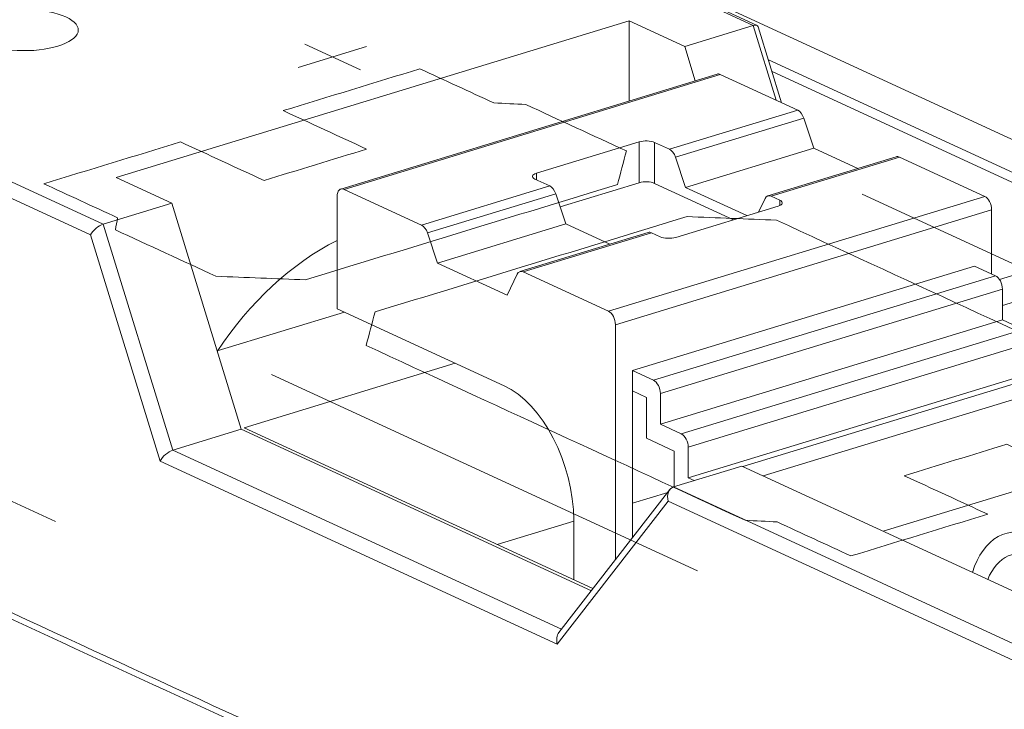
# Model space of a CAD drawing. Header units: inches. Extents: x -30 to 641, y 180 to 601.
# Tile 11 of 252: x 121.82 to 126.28, y 348.01 to 351.14. Entities that reach past the tile are written whole.
import ezdxf

# ---------------------------------------------------------------- set-up
doc = ezdxf.new("R2010")
doc.units = ezdxf.units.IN
doc.header["$MEASUREMENT"] = 0
doc.layers.add('1', color=7, linetype='Continuous')

# ---------------------------------------------------------------- blocks, each defined once
blk = doc.blocks.new('block 2867')
at = {"layer": '1', "color": 155, "lineweight": 18, "true_color": 0x4c7299}
blk.add_lwpolyline([(124.7661, 349.0115), (124.2629, 348.3631)], dxfattribs=at)
blk = doc.blocks.new('block 2870')
at = {"layer": '1', "color": 155, "lineweight": 18, "true_color": 0x4c7299}
blk.add_lwpolyline([(124.668, 350.178), (124.0863, 350.0003)], dxfattribs=at)
blk = doc.blocks.new('block 2871')
at = {"layer": '1', "color": 155, "lineweight": 18, "true_color": 0x4c7299}
blk.add_lwpolyline([(125.7926, 350.5217), (125.2109, 350.3439)], dxfattribs=at)
blk = doc.blocks.new('block 2872')
at = {"layer": '1', "color": 155, "lineweight": 18, "true_color": 0x4c7299}
blk.add_lwpolyline([(124.9802, 350.8964), (123.2738, 350.3751)], dxfattribs=at)
blk = doc.blocks.new('block 2874')
at = {"layer": '1', "color": 155, "lineweight": 18, "true_color": 0x4c7299}
blk.add_lwpolyline([(125.273, 350.7666), (125.1672, 351.1108)], dxfattribs=at)
blk = doc.blocks.new('block 2875')
at = {"layer": '1', "color": 155, "lineweight": 18, "true_color": 0x4c7299}
blk.add_lwpolyline([(125.1616, 351.1172), (122.9748, 352.1259)], dxfattribs=at)
blk = doc.blocks.new('block 3095')
at = {"layer": '1', "color": 155, "lineweight": 18, "true_color": 0x4c7299}
blk.add_lwpolyline([(127.2833, 350.1554), (124.1272, 351.6113)], dxfattribs=at)
blk = doc.blocks.new('block 3097')
at = {"layer": '1', "color": 155, "lineweight": 18, "true_color": 0x4c7299}
blk.add_lwpolyline([(126.9316, 350.169), (126.2614, 349.9642)], dxfattribs=at)
blk = doc.blocks.new('block 3098')
at = {"layer": '1', "color": 155, "lineweight": 18, "true_color": 0x4c7299}
blk.add_lwpolyline([(125.213, 350.9618), (126.9316, 350.169)], dxfattribs=at)
blk = doc.blocks.new('block 3101')
at = {"layer": '1', "color": 155, "lineweight": 18, "true_color": 0x4c7299}
blk.add_lwpolyline([(126.2743, 349.8471), (127.2833, 350.1554)], dxfattribs=at)
blk = doc.blocks.new('block 3684')
at = {"layer": '1', "color": 155, "lineweight": 18, "true_color": 0x4c7299}
blk.add_lwpolyline([(125.8072, 350.5202), (126.1941, 350.3417)], dxfattribs=at)
blk = doc.blocks.new('block 3685')
at = {"layer": '1', "color": 155, "lineweight": 13, "true_color": 0x4c7299}
blk.add_lwpolyline([(124.4878, 349.8204), (126.1941, 350.3417)], dxfattribs=at)
blk = doc.blocks.new('block 3686')
at = {"layer": '1', "color": 155, "lineweight": 18, "true_color": 0x4c7299}
blk.add_lwpolyline([(124.4878, 349.8204), (124.1009, 349.9988)], dxfattribs=at)
blk = doc.blocks.new('block 3687')
at = {"layer": '1', "color": 155, "lineweight": 18, "true_color": 0x4c7299}
blk.add_lwpolyline([(125.2652, 350.3241), (125.2255, 350.3424)], dxfattribs=at)
blk = doc.blocks.new('block 3688')
at = {"layer": '1', "color": 155, "lineweight": 18, "true_color": 0x4c7299}
blk.add_lwpolyline([(124.7926, 350.1556), (125.258, 350.2977)], dxfattribs=at)
blk = doc.blocks.new('block 3689')
at = {"layer": '1', "color": 155, "lineweight": 18, "true_color": 0x4c7299}
blk.add_lwpolyline([(124.6826, 350.1766), (124.7223, 350.1583)], dxfattribs=at)
blk = doc.blocks.new('block 3690')
at = {"layer": '1', "color": 155, "lineweight": 18, "true_color": 0x4c7299}
blk.add_lwpolyline([(123.6395, 350.2117), (123.2884, 350.3736)], dxfattribs=at)
blk = doc.blocks.new('block 3691')
at = {"layer": '1', "color": 155, "lineweight": 13, "true_color": 0x4c7299}
blk.add_lwpolyline([(124.9948, 350.895), (123.2884, 350.3736)], dxfattribs=at)
blk = doc.blocks.new('block 3692')
at = {"layer": '1', "color": 155, "lineweight": 18, "true_color": 0x4c7299}
blk.add_lwpolyline([(124.9948, 350.895), (125.3459, 350.733)], dxfattribs=at)
blk = doc.blocks.new('block 3693')
at = {"layer": '1', "color": 155, "lineweight": 18, "true_color": 0x4c7299}
blk.add_lwpolyline([(124.6268, 350.5889), (124.1614, 350.4467)], dxfattribs=at)
blk = doc.blocks.new('block 3694')
at = {"layer": '1', "color": 155, "lineweight": 18, "true_color": 0x4c7299}
blk.add_lwpolyline([(124.7642, 350.5553), (124.6971, 350.5862)], dxfattribs=at)
blk = doc.blocks.new('block 3695')
at = {"layer": '1', "color": 155, "lineweight": 18, "true_color": 0x4c7299}
blk.add_lwpolyline([(124.1542, 350.4203), (124.2212, 350.3894)], dxfattribs=at)
blk = doc.blocks.new('block 3696')
at = {"layer": '1', "color": 155, "lineweight": 13, "true_color": 0x4c7299}
blk.add_lwpolyline([(124.6826, 350.1766), (124.1009, 349.9988)], dxfattribs=at)
blk = doc.blocks.new('block 3697')
at = {"layer": '1', "color": 155, "lineweight": 13, "true_color": 0x4c7299}
blk.add_lwpolyline([(124.2486, 350.3536), (123.6669, 350.1759)], dxfattribs=at)
blk = doc.blocks.new('block 3698')
at = {"layer": '1', "color": 155, "lineweight": 13, "true_color": 0x4c7299}
blk.add_lwpolyline([(123.6395, 350.2117), (124.2212, 350.3894)], dxfattribs=at)
blk = doc.blocks.new('block 3699')
at = {"layer": '1', "color": 155, "lineweight": 13, "true_color": 0x4c7299}
blk.add_lwpolyline([(125.8072, 350.5202), (125.2255, 350.3424)], dxfattribs=at)
blk = doc.blocks.new('block 3700')
at = {"layer": '1', "color": 155, "lineweight": 13, "true_color": 0x4c7299}
blk.add_lwpolyline([(124.7642, 350.5553), (125.3459, 350.733)], dxfattribs=at)
blk = doc.blocks.new('block 3701')
at = {"layer": '1', "color": 155, "lineweight": 13, "true_color": 0x4c7299}
blk.add_lwpolyline([(125.3732, 350.6972), (124.7915, 350.5195)], dxfattribs=at)
blk = doc.blocks.new('block 3702')
at = {"layer": '1', "color": 155, "lineweight": 13, "true_color": 0x4c7299}
blk.add_lwpolyline([(126.2256, 350.2808), (124.5193, 349.7595)], dxfattribs=at)
blk = doc.blocks.new('block 3703')
at = {"layer": '1', "color": 155, "lineweight": 18, "true_color": 0x4c7299}
blk.add_lwpolyline([(123.7124, 350.039), (124.2941, 350.2167)], dxfattribs=at)
blk = doc.blocks.new('block 3704')
at = {"layer": '1', "color": 155, "lineweight": 18, "true_color": 0x4c7299}
blk.add_lwpolyline([(123.7124, 350.039), (123.6669, 350.1759)], dxfattribs=at)
blk = doc.blocks.new('block 3705')
at = {"layer": '1', "color": 155, "lineweight": 18, "true_color": 0x4c7299}
blk.add_lwpolyline([(124.2486, 350.3536), (124.2941, 350.2167)], dxfattribs=at)
blk = doc.blocks.new('block 3706')
at = {"layer": '1', "color": 155, "lineweight": 18, "true_color": 0x4c7299}
blk.add_lwpolyline([(124.837, 350.3826), (125.4187, 350.5604)], dxfattribs=at)
blk = doc.blocks.new('block 3707')
at = {"layer": '1', "color": 155, "lineweight": 18, "true_color": 0x4c7299}
blk.add_lwpolyline([(125.3732, 350.6972), (125.4187, 350.5604)], dxfattribs=at)
blk = doc.blocks.new('block 3708')
at = {"layer": '1', "color": 155, "lineweight": 18, "true_color": 0x4c7299}
blk.add_lwpolyline([(124.837, 350.3826), (124.7915, 350.5195)], dxfattribs=at)
blk = doc.blocks.new('block 3709')
at = {"layer": '1', "color": 155, "lineweight": 18, "true_color": 0x4c7299}
blk.add_lwpolyline([(124.0736, 349.9883), (124.028, 349.8934)], dxfattribs=at)
blk = doc.blocks.new('block 3710')
at = {"layer": '1', "color": 155, "lineweight": 18, "true_color": 0x4c7299}
blk.add_lwpolyline([(125.1982, 350.3319), (125.1687, 350.2705)], dxfattribs=at)
blk = doc.blocks.new('block 3711')
at = {"layer": '1', "color": 155, "lineweight": 18, "true_color": 0x4c7299}
blk.add_lwpolyline([(124.028, 349.8934), (123.7124, 350.039)], dxfattribs=at)
blk = doc.blocks.new('block 3712')
at = {"layer": '1', "color": 155, "lineweight": 18, "true_color": 0x4c7299}
blk.add_lwpolyline([(124.2941, 350.2167), (124.4936, 350.1247)], dxfattribs=at)
blk = doc.blocks.new('block 3713')
at = {"layer": '1', "color": 155, "lineweight": 18, "true_color": 0x4c7299}
blk.add_lwpolyline([(125.4187, 350.5604), (125.6182, 350.4684)], dxfattribs=at)
blk = doc.blocks.new('block 3714')
at = {"layer": '1', "color": 155, "lineweight": 18, "true_color": 0x4c7299}
blk.add_lwpolyline([(125.1155, 350.2542), (124.837, 350.3826)], dxfattribs=at)
blk = doc.blocks.new('block 3715')
at = {"layer": '1', "color": 155, "lineweight": 18, "true_color": 0x4c7299}
blk.add_lwpolyline([(125.0928, 349.118), (124.7825, 349.0232)], dxfattribs=at)
blk = doc.blocks.new('block 3716')
at = {"layer": '1', "color": 155, "lineweight": 13, "true_color": 0x4c7299}
blk.add_lwpolyline([(125.2477, 350.7783), (125.1436, 351.1167)], dxfattribs=at)
blk = doc.blocks.new('block 3717')
at = {"layer": '1', "color": 155, "lineweight": 18, "true_color": 0x4c7299}
blk.add_lwpolyline([(124.8334, 351.0219), (124.8813, 350.8662)], dxfattribs=at)
blk = doc.blocks.new('block 3718')
at = {"layer": '1', "color": 155, "lineweight": 18, "true_color": 0x4c7299}
blk.add_lwpolyline([(125.1436, 351.1167), (124.8334, 351.0219)], dxfattribs=at)
blk = doc.blocks.new('block 3719')
at = {"layer": '1', "color": 155, "lineweight": 18, "true_color": 0x4c7299}
blk.add_lwpolyline([(122.4541, 349.1407), (122.1385, 350.1668)], dxfattribs=at)
blk = doc.blocks.new('block 3720')
at = {"layer": '1', "color": 155, "lineweight": 13, "true_color": 0x4c7299}
blk.add_lwpolyline([(122.1963, 350.2162), (122.5119, 349.1901)], dxfattribs=at)
blk = doc.blocks.new('block 3721')
at = {"layer": '1', "color": 155, "lineweight": 18, "true_color": 0x4c7299}
blk.add_lwpolyline([(122.8222, 349.2849), (122.5119, 349.1901)], dxfattribs=at)
blk = doc.blocks.new('block 3722')
at = {"layer": '1', "color": 155, "lineweight": 18, "true_color": 0x4c7299}
blk.add_lwpolyline([(122.8222, 349.2849), (122.5066, 350.311)], dxfattribs=at)
blk = doc.blocks.new('block 3723')
at = {"layer": '1', "color": 155, "lineweight": 13, "true_color": 0x4c7299}
blk.add_lwpolyline([(125.1436, 351.1167), (122.9539, 352.1268)], dxfattribs=at)
blk = doc.blocks.new('block 3726')
at = {"layer": '1', "color": 155, "lineweight": 13, "true_color": 0x4c7299}
blk.add_lwpolyline([(124.7585, 348.9583), (124.2553, 348.3099)], dxfattribs=at)
blk = doc.blocks.new('block 3727')
at = {"layer": '1', "color": 155, "lineweight": 13, "true_color": 0x4c7299}
blk.add_lwpolyline([(122.1385, 350.1668), (119.9678, 351.1682)], dxfattribs=at)
blk = doc.blocks.new('block 3728')
at = {"layer": '1', "color": 155, "lineweight": 13, "true_color": 0x4c7299}
blk.add_lwpolyline([(120.0066, 351.2264), (122.1963, 350.2162)], dxfattribs=at)
blk = doc.blocks.new('block 3739')
at = {"layer": '1', "color": 155, "lineweight": 18, "true_color": 0x4c7299}
blk.add_lwpolyline([(125.0928, 349.118), (126.7339, 348.361)], dxfattribs=at)
blk = doc.blocks.new('block 3745')
at = {"layer": '1', "color": 155, "lineweight": 18, "true_color": 0x4c7299}
blk.add_lwpolyline([(122.5066, 350.311), (122.1963, 350.2162)], dxfattribs=at)
blk = doc.blocks.new('block 3751')
at = {"layer": '1', "color": 155, "lineweight": 18, "true_color": 0x4c7299}
blk.add_lwpolyline([(124.8334, 351.0219), (124.5809, 351.1384)], dxfattribs=at)
blk = doc.blocks.new('block 3752')
at = {"layer": '1', "color": 155, "lineweight": 18, "true_color": 0x4c7299}
blk.add_lwpolyline([(122.2541, 350.4275), (122.5066, 350.311)], dxfattribs=at)
blk = doc.blocks.new('block 3753')
at = {"layer": '1', "color": 155, "lineweight": 18, "true_color": 0x4c7299}
blk.add_lwpolyline([(124.5809, 351.1384), (122.2541, 350.4275)], dxfattribs=at)
blk = doc.blocks.new('block 3754')
at = {"layer": '1', "color": 155, "lineweight": 13, "true_color": 0x4c7299}
blk.add_lwpolyline([(126.6169, 348.101), (124.7585, 348.9583)], dxfattribs=at)
blk = doc.blocks.new('block 3755')
at = {"layer": '1', "color": 155, "lineweight": 13, "true_color": 0x4c7299}
blk.add_lwpolyline([(124.7825, 349.0232), (126.6762, 348.1497)], dxfattribs=at)
blk = doc.blocks.new('block 3762')
at = {"layer": '1', "color": 155, "lineweight": 13, "true_color": 0x4c7299}
blk.add_lwpolyline([(124.6916, 349.5078), (126.2428, 349.9817)], dxfattribs=at)
blk = doc.blocks.new('block 3763')
at = {"layer": '1', "color": 155, "lineweight": 18, "true_color": 0x4c7299}
blk.add_lwpolyline([(124.5969, 349.5515), (124.6916, 349.5078)], dxfattribs=at)
blk = doc.blocks.new('block 3764')
at = {"layer": '1', "color": 155, "lineweight": 18, "true_color": 0x4c7299}
blk.add_lwpolyline([(126.2428, 349.9817), (126.1481, 350.0254)], dxfattribs=at)
blk = doc.blocks.new('block 3765')
at = {"layer": '1', "color": 155, "lineweight": 13, "true_color": 0x4c7299}
blk.add_lwpolyline([(126.2743, 349.9208), (124.7231, 349.4469)], dxfattribs=at)
blk = doc.blocks.new('block 3766')
at = {"layer": '1', "color": 155, "lineweight": 18, "true_color": 0x4c7299}
blk.add_lwpolyline([(124.7231, 349.3079), (124.8178, 349.2642)], dxfattribs=at)
blk = doc.blocks.new('block 3767')
at = {"layer": '1', "color": 155, "lineweight": 18, "true_color": 0x4c7299}
blk.add_lwpolyline([(126.369, 349.7381), (126.2743, 349.7818)], dxfattribs=at)
blk = doc.blocks.new('block 3768')
at = {"layer": '1', "color": 155, "lineweight": 13, "true_color": 0x4c7299}
blk.add_lwpolyline([(124.8178, 349.2642), (126.369, 349.7381)], dxfattribs=at)
blk = doc.blocks.new('block 3769')
at = {"layer": '1', "color": 155, "lineweight": 13, "true_color": 0x4c7299}
blk.add_lwpolyline([(126.4006, 349.6772), (124.8494, 349.2033)], dxfattribs=at)
blk = doc.blocks.new('block 3770')
at = {"layer": '1', "color": 155, "lineweight": 13, "true_color": 0x4c7299}
blk.add_lwpolyline([(125.0975, 349.1159), (126.4321, 349.5236)], dxfattribs=at)
blk = doc.blocks.new('block 3771')
at = {"layer": '1', "color": 155, "lineweight": 13, "true_color": 0x4c7299}
blk.add_lwpolyline([(126.4637, 349.4627), (125.1895, 349.0734)], dxfattribs=at)
blk = doc.blocks.new('block 3772')
at = {"layer": '1', "color": 155, "lineweight": 18, "true_color": 0x4c7299}
blk.add_lwpolyline([(124.8494, 349.0643), (124.8762, 349.0519)], dxfattribs=at)
blk = doc.blocks.new('block 3774')
at = {"layer": '1', "color": 155, "lineweight": 13, "true_color": 0x4c7299}
blk.add_lwpolyline([(124.2553, 348.3099), (122.4541, 349.1407)], dxfattribs=at)
blk = doc.blocks.new('block 3777')
at = {"layer": '1', "color": 155, "lineweight": 13, "true_color": 0x4c7299}
blk.add_lwpolyline([(122.5119, 349.1901), (124.274, 348.3773)], dxfattribs=at)
blk = doc.blocks.new('block 3778')
at = {"layer": '1', "color": 155, "lineweight": 18, "true_color": 0x4c7299}
blk.add_lwpolyline([(124.4099, 348.5525), (122.8222, 349.2849)], dxfattribs=at)
blk = doc.blocks.new('block 3782')
at = {"layer": '1', "color": 155, "lineweight": 18, "true_color": 0x4c7299}
blk.add_lwpolyline([(123.7927, 349.5849), (122.8348, 349.2922)], dxfattribs=at)
blk = doc.blocks.new('block 3783')
at = {"layer": '1', "color": 155, "lineweight": 18, "true_color": 0x4c7299}
blk.add_lwpolyline([(122.8348, 349.2922), (124.4174, 348.5622)], dxfattribs=at)
blk = doc.blocks.new('block 4120')
at = {"layer": '1', "color": 155, "lineweight": 18, "true_color": 0x4c7299}
blk.add_lwpolyline([(125.2297, 350.9078), (126.8712, 350.1505)], dxfattribs=at)
blk = doc.blocks.new('block 4622')
at = {"layer": '1', "color": 155, "lineweight": 13, "true_color": 0x4c7299}
blk.add_lwpolyline([(125.2652, 350.3005), (125.2652, 350.3241)], dxfattribs=at)
blk = doc.blocks.new('block 4623')
at = {"layer": '1', "color": 155, "lineweight": 13, "true_color": 0x4c7299}
blk.add_lwpolyline([(124.6971, 350.4008), (124.6971, 350.5862)], dxfattribs=at)
blk = doc.blocks.new('block 4624')
at = {"layer": '1', "color": 155, "lineweight": 13, "true_color": 0x4c7299}
blk.add_lwpolyline([(124.6268, 350.4035), (124.6268, 350.5889)], dxfattribs=at)
blk = doc.blocks.new('block 4625')
at = {"layer": '1', "color": 155, "lineweight": 13, "true_color": 0x4c7299}
blk.add_lwpolyline([(124.1614, 350.417), (124.1614, 350.4467)], dxfattribs=at)
blk = doc.blocks.new('block 4626')
at = {"layer": '1', "color": 155, "lineweight": 18, "true_color": 0x4c7299}
blk.add_lwpolyline([(123.2569, 350.3418), (123.2569, 349.8321)], dxfattribs=at)
blk = doc.blocks.new('block 4627')
at = {"layer": '1', "color": 155, "lineweight": 18, "true_color": 0x4c7299}
blk.add_lwpolyline([(126.2256, 349.9896), (126.2256, 350.2808)], dxfattribs=at)
blk = doc.blocks.new('block 4628')
at = {"layer": '1', "color": 155, "lineweight": 18, "true_color": 0x4c7299}
blk.add_lwpolyline([(124.5193, 348.6935), (124.5193, 349.7595)], dxfattribs=at)
blk = doc.blocks.new('block 4629')
at = {"layer": '1', "color": 155, "lineweight": 18, "true_color": 0x4c7299}
blk.add_lwpolyline([(124.5969, 348.7934), (124.5969, 349.4588)], dxfattribs=at)
blk = doc.blocks.new('block 4630')
at = {"layer": '1', "color": 155, "lineweight": 18, "true_color": 0x4c7299}
blk.add_lwpolyline([(124.6268, 350.4035), (124.2684, 350.2941)], dxfattribs=at)
blk = doc.blocks.new('block 4631')
at = {"layer": '1', "color": 155, "lineweight": 18, "true_color": 0x4c7299}
blk.add_lwpolyline([(125.055, 350.2357), (124.6971, 350.4008)], dxfattribs=at)
blk = doc.blocks.new('block 4632')
at = {"layer": '1', "color": 155, "lineweight": 18, "true_color": 0x4c7299}
blk.add_lwpolyline([(124.5969, 349.4588), (124.5969, 349.5515)], dxfattribs=at)
blk = doc.blocks.new('block 4633')
at = {"layer": '1', "color": 155, "lineweight": 18, "true_color": 0x4c7299}
blk.add_lwpolyline([(124.5809, 350.7745), (124.5809, 351.1384)], dxfattribs=at)
blk = doc.blocks.new('block 4639')
at = {"layer": '1', "color": 155, "lineweight": 18, "true_color": 0x4c7299}
blk.add_lwpolyline([(124.5969, 349.5515), (126.1481, 350.0254)], dxfattribs=at)
blk = doc.blocks.new('block 4645')
at = {"layer": '1', "color": 155, "lineweight": 18, "true_color": 0x4c7299}
blk.add_lwpolyline([(124.7231, 349.4469), (124.7231, 349.3079)], dxfattribs=at)
blk = doc.blocks.new('block 4646')
at = {"layer": '1', "color": 155, "lineweight": 18, "true_color": 0x4c7299}
blk.add_lwpolyline([(126.2743, 349.7818), (126.2743, 349.9208)], dxfattribs=at)
blk = doc.blocks.new('block 4647')
at = {"layer": '1', "color": 155, "lineweight": 18, "true_color": 0x4c7299}
blk.add_lwpolyline([(124.66, 349.4297), (124.66, 349.2443)], dxfattribs=at)
blk = doc.blocks.new('block 4648')
at = {"layer": '1', "color": 155, "lineweight": 18, "true_color": 0x4c7299}
blk.add_lwpolyline([(124.5969, 349.4588), (124.66, 349.4297)], dxfattribs=at)
blk = doc.blocks.new('block 4649')
at = {"layer": '1', "color": 155, "lineweight": 18, "true_color": 0x4c7299}
blk.add_lwpolyline([(124.7231, 349.3079), (126.2743, 349.7818)], dxfattribs=at)
blk = doc.blocks.new('block 4650')
at = {"layer": '1', "color": 155, "lineweight": 18, "true_color": 0x4c7299}
blk.add_lwpolyline([(124.8494, 349.2033), (124.8494, 349.0643)], dxfattribs=at)
blk = doc.blocks.new('block 4652')
at = {"layer": '1', "color": 155, "lineweight": 18, "true_color": 0x4c7299}
blk.add_lwpolyline([(124.7862, 349.1861), (124.7862, 349.0244)], dxfattribs=at)
blk = doc.blocks.new('block 4653')
at = {"layer": '1', "color": 155, "lineweight": 18, "true_color": 0x4c7299}
blk.add_lwpolyline([(124.66, 349.2443), (124.7862, 349.1861)], dxfattribs=at)
blk = doc.blocks.new('block 4654')
at = {"layer": '1', "color": 155, "lineweight": 18, "true_color": 0x4c7299}
blk.add_lwpolyline([(123.2569, 349.8321), (124.0143, 349.4827)], dxfattribs=at)
blk = doc.blocks.new('block 4659')
at = {"layer": '1', "color": 155, "lineweight": 18, "true_color": 0x4c7299}
blk.add_lwpolyline([(124.8494, 349.0643), (126.4006, 349.5382)], dxfattribs=at)
blk = doc.blocks.new('block 4661')
at = {"layer": '1', "color": 155, "lineweight": 18, "true_color": 0x4c7299}
blk.add_lwpolyline([(124.3299, 348.6025), (124.3299, 348.8736)], dxfattribs=at)
blk = doc.blocks.new('block 4662')
at = {"layer": '1', "color": 155, "lineweight": 18, "true_color": 0x4c7299}
blk.add_lwpolyline([(126.4637, 349.0457), (125.7334, 348.8225)], dxfattribs=at)
blk = doc.blocks.new('block 4664')
at = {"layer": '1', "color": 155, "lineweight": 18, "true_color": 0x4c7299}
blk.add_lwpolyline([(123.2896, 349.817), (122.7128, 349.6408)], dxfattribs=at)
blk = doc.blocks.new('block 4667')
at = {"layer": '1', "color": 155, "lineweight": 18, "true_color": 0x4c7299}
blk.add_lwpolyline([(123.9831, 348.7625), (124.3299, 348.8685)], dxfattribs=at)
blk = doc.blocks.new('block 4668')
at = {"layer": '1', "color": 155, "lineweight": 18, "true_color": 0x4c7299}
blk.add_lwpolyline([(124.5969, 348.9501), (124.7562, 348.9987)], dxfattribs=at)
blk = doc.blocks.new('block 4743')
at = {"layer": '1', "color": 18, "lineweight": 13, "true_color": 0x4c0000}
blk.add_lwpolyline([(124.8913, 348.6428), (122.9596, 349.5339)], dxfattribs=at)
blk = doc.blocks.new('block 4856')
at = {"layer": '1', "color": 18, "lineweight": 13, "true_color": 0x4c0000}
blk.add_lwpolyline([(127.5696, 349.4611), (125.6379, 350.3522)], dxfattribs=at)
blk = doc.blocks.new('block 4857')
at = {"layer": '1', "color": 18, "lineweight": 13, "true_color": 0x4c0000}
blk.add_lwpolyline([(123.1096, 351.0316), (123.3621, 350.9151)], dxfattribs=at)
blk = doc.blocks.new('block 4858')
at = {"layer": '1', "color": 18, "lineweight": 13, "true_color": 0x4c0000}
blk.add_lwpolyline([(123.0806, 350.9264), (123.3908, 351.0212)], dxfattribs=at)
blk = doc.blocks.new('block 4931')
at = {"layer": '1', "color": 18, "lineweight": 13, "true_color": 0x4c0000}
blk.add_lwpolyline([(124.8913, 348.6428), (122.9596, 349.5339)], dxfattribs=at)
blk = doc.blocks.new('block 4934')
at = {"layer": '1', "color": 18, "lineweight": 13, "true_color": 0x4c0000}
blk.add_lwpolyline([(127.5696, 349.4611), (125.6379, 350.3522)], dxfattribs=at)
blk = doc.blocks.new('block 4936')
at = {"layer": '1', "color": 18, "lineweight": 13, "true_color": 0x4c0000}
blk.add_lwpolyline([(123.0806, 350.9264), (123.3908, 351.0212)], dxfattribs=at)
blk = doc.blocks.new('block 4938')
at = {"layer": '1', "color": 18, "lineweight": 13, "true_color": 0x4c0000}
blk.add_lwpolyline([(123.1096, 351.0316), (123.3621, 350.9151)], dxfattribs=at)
blk = doc.blocks.new('block 5533')
at = {"layer": '1', "color": 155, "lineweight": 18, "true_color": 0x4c7299}
blk.add_open_spline([(125.258, 350.2977), (125.2794, 350.3043), (125.2826, 350.3161), (125.2652, 350.3241)], degree=3, dxfattribs=at)
blk = doc.blocks.new('block 5534')
at = {"layer": '1', "color": 155, "lineweight": 18, "true_color": 0x4c7299}
blk.add_open_spline([(124.7223, 350.1583), (124.7397, 350.1502), (124.7712, 350.149), (124.7926, 350.1556)], degree=3, dxfattribs=at)
blk = doc.blocks.new('block 5535')
at = {"layer": '1', "color": 155, "lineweight": 18, "true_color": 0x4c7299}
blk.add_open_spline([(124.1614, 350.4467), (124.14, 350.4402), (124.1368, 350.4284), (124.1542, 350.4203)], degree=3, dxfattribs=at)
blk = doc.blocks.new('block 5536')
at = {"layer": '1', "color": 155, "lineweight": 18, "true_color": 0x4c7299}
blk.add_open_spline([(124.6971, 350.5862), (124.6797, 350.5942), (124.6482, 350.5955), (124.6268, 350.5889)], degree=3, dxfattribs=at)
blk = doc.blocks.new('block 5537')
at = {"layer": '1', "color": 155, "lineweight": 18, "true_color": 0x4c7299}
blk.add_open_spline([(124.1009, 349.9988), (124.0896, 350.004), (124.0792, 350), (124.0736, 349.9883)], degree=3, dxfattribs=at)
blk = doc.blocks.new('block 5538')
at = {"layer": '1', "color": 155, "lineweight": 18, "true_color": 0x4c7299}
blk.add_open_spline([(124.6826, 350.1766), (124.6775, 350.1789), (124.6725, 350.1794), (124.668, 350.178)], degree=3, dxfattribs=at)
blk = doc.blocks.new('block 5539')
at = {"layer": '1', "color": 155, "lineweight": 18, "true_color": 0x4c7299}
blk.add_open_spline([(123.6669, 350.1759), (123.6612, 350.1928), (123.6508, 350.2065), (123.6395, 350.2117)], degree=3, dxfattribs=at)
blk = doc.blocks.new('block 5540')
at = {"layer": '1', "color": 155, "lineweight": 18, "true_color": 0x4c7299}
blk.add_open_spline([(124.2486, 350.3536), (124.2429, 350.3706), (124.2325, 350.3842), (124.2212, 350.3894)], degree=3, dxfattribs=at)
blk = doc.blocks.new('block 5541')
at = {"layer": '1', "color": 155, "lineweight": 18, "true_color": 0x4c7299}
blk.add_open_spline([(125.8072, 350.5202), (125.8022, 350.5225), (125.7971, 350.523), (125.7926, 350.5217)], degree=3, dxfattribs=at)
blk = doc.blocks.new('block 5542')
at = {"layer": '1', "color": 155, "lineweight": 18, "true_color": 0x4c7299}
blk.add_open_spline([(125.2255, 350.3424), (125.2143, 350.3476), (125.2038, 350.3436), (125.1982, 350.3319)], degree=3, dxfattribs=at)
blk = doc.blocks.new('block 5543')
at = {"layer": '1', "color": 155, "lineweight": 18, "true_color": 0x4c7299}
blk.add_open_spline([(125.3732, 350.6972), (125.3676, 350.7142), (125.3571, 350.7278), (125.3459, 350.733)], degree=3, dxfattribs=at)
blk = doc.blocks.new('block 5544')
at = {"layer": '1', "color": 155, "lineweight": 18, "true_color": 0x4c7299}
blk.add_open_spline([(124.7915, 350.5195), (124.7859, 350.5364), (124.7754, 350.5501), (124.7642, 350.5553)], degree=3, dxfattribs=at)
blk = doc.blocks.new('block 5545')
at = {"layer": '1', "color": 155, "lineweight": 18, "true_color": 0x4c7299}
blk.add_open_spline([(126.2256, 350.2808), (126.2256, 350.3064), (126.2115, 350.3337), (126.1941, 350.3417)], degree=3, dxfattribs=at)
blk = doc.blocks.new('block 5546')
at = {"layer": '1', "color": 155, "lineweight": 18, "true_color": 0x4c7299}
blk.add_open_spline([(124.5193, 349.7595), (124.5193, 349.7851), (124.5052, 349.8124), (124.4878, 349.8204)], degree=3, dxfattribs=at)
blk = doc.blocks.new('block 5547')
at = {"layer": '1', "color": 155, "lineweight": 18, "true_color": 0x4c7299}
blk.add_open_spline([(124.9948, 350.895), (124.9897, 350.8973), (124.9847, 350.8978), (124.9802, 350.8964)], degree=3, dxfattribs=at)
blk = doc.blocks.new('block 5548')
at = {"layer": '1', "color": 155, "lineweight": 18, "true_color": 0x4c7299}
blk.add_open_spline([(123.2884, 350.3736), (123.271, 350.3817), (123.2569, 350.3674), (123.2569, 350.3418)], degree=3, dxfattribs=at)
blk = doc.blocks.new('block 5549')
at = {"layer": '1', "color": 155, "lineweight": 18, "true_color": 0x4c7299}
blk.add_open_spline([(122.1963, 350.2162), (122.1749, 350.2097), (122.149, 350.1876), (122.1385, 350.1668)], degree=3, dxfattribs=at)
blk = doc.blocks.new('block 5550')
at = {"layer": '1', "color": 155, "lineweight": 18, "true_color": 0x4c7299}
blk.add_open_spline([(122.5119, 349.1901), (122.4905, 349.1836), (122.4646, 349.1615), (122.4541, 349.1407)], degree=3, dxfattribs=at)
blk = doc.blocks.new('block 5552')
at = {"layer": '1', "color": 155, "lineweight": 18, "true_color": 0x4c7299}
blk.add_open_spline([(125.1672, 351.1108), (125.1649, 351.1183), (125.1561, 351.1205), (125.1436, 351.1167)], degree=3, dxfattribs=at)
blk = doc.blocks.new('block 5555')
at = {"layer": '1', "color": 155, "lineweight": 18, "true_color": 0x4c7299}
blk.add_open_spline([(124.2629, 348.3631), (124.2528, 348.35), (124.2498, 348.3295), (124.2553, 348.3099)], degree=3, dxfattribs=at)
blk = doc.blocks.new('block 5556')
at = {"layer": '1', "color": 155, "lineweight": 18, "true_color": 0x4c7299}
blk.add_open_spline([(124.7825, 349.0232), (124.7611, 349.0167), (124.7503, 348.9876), (124.7585, 348.9583)], degree=3, dxfattribs=at)
blk = doc.blocks.new('block 5559')
at = {"layer": '1', "color": 155, "lineweight": 18, "true_color": 0x4c7299}
blk.add_open_spline([(126.4337, 348.7969), (126.303, 348.8571), (126.1858, 348.7929), (126.139, 348.6354)], degree=3, dxfattribs=at)
blk = doc.blocks.new('block 5567')
at = {"layer": '1', "color": 155, "lineweight": 18, "true_color": 0x4c7299}
blk.add_open_spline([(124.7231, 349.4469), (124.7231, 349.4725), (124.709, 349.4998), (124.6916, 349.5078)], degree=3, dxfattribs=at)
blk = doc.blocks.new('block 5568')
at = {"layer": '1', "color": 155, "lineweight": 18, "true_color": 0x4c7299}
blk.add_open_spline([(126.2743, 349.9208), (126.2743, 349.9464), (126.2602, 349.9737), (126.2428, 349.9817)], degree=3, dxfattribs=at)
blk = doc.blocks.new('block 5569')
at = {"layer": '1', "color": 155, "lineweight": 18, "true_color": 0x4c7299}
blk.add_open_spline([(124.8494, 349.2033), (124.8494, 349.2289), (124.8352, 349.2562), (124.8178, 349.2642)], degree=3, dxfattribs=at)
blk = doc.blocks.new('block 5609')
at = {"layer": '1', "color": 155, "lineweight": 18, "true_color": 0x4c7299}
blk.add_open_spline([(124.6971, 350.4008), (124.6797, 350.4089), (124.6482, 350.4101), (124.6268, 350.4035)], degree=3, dxfattribs=at)
blk = doc.blocks.new('block 5610')
at = {"layer": '1', "color": 155, "lineweight": 18, "true_color": 0x4c7299}
blk.add_open_spline([(126.4337, 348.7042), (126.3381, 348.7483), (126.2507, 348.7093), (126.2079, 348.6036)], degree=3, dxfattribs=at)
blk = doc.blocks.new('block 5611')
at = {"layer": '1', "color": 155, "lineweight": 18, "true_color": 0x4c7299}
blk.add_open_spline([(124.3299, 348.8736), (124.3299, 349.1296), (124.1886, 349.4023), (124.0143, 349.4827)], degree=3, dxfattribs=at)
blk = doc.blocks.new('block 5612')
at = {"layer": '1', "color": 155, "lineweight": 18, "true_color": 0x4c7299}
blk.add_open_spline([(123.2569, 350.1417), (123.0504, 350.0379), (122.8601, 349.8617), (122.7134, 349.6385)], degree=3, dxfattribs=at)
blk = doc.blocks.new('block 8471')
at = {"layer": '1', "color": 18, "lineweight": 13, "true_color": 0x4c0000}
blk.add_lwpolyline([(121.6747, 351.1693), (121.6938, 351.1746), (121.7146, 351.1793), (121.7368, 351.1832), (121.7603, 351.1864), (121.7846, 351.1886), (121.8095, 351.19), (121.8592, 351.1898), (121.8834, 351.1884), (121.9067, 351.1862), (121.9505, 351.1793), (121.9714, 351.1746), (121.9913, 351.1691), (122.0098, 351.1628), (122.0266, 351.1558), (122.0414, 351.1482), (122.0541, 351.1401), (122.0645, 351.1317), (122.0725, 351.123), (122.0781, 351.1143), (122.0815, 351.1055), (122.0827, 351.0965), (122.0815, 351.0873), (122.0778, 351.0781), (122.0717, 351.069), (122.0632, 351.0601), (122.0523, 351.0516), (122.0393, 351.0437), (122.0245, 351.0363), (122.0081, 351.0296), (121.9904, 351.0237), (121.9714, 351.0184), (121.9506, 351.0137), (121.9283, 351.0097), (121.9049, 351.0066), (121.8805, 351.0043), (121.8557, 351.003), (121.8059, 351.0031), (121.7817, 351.0046), (121.7584, 351.0068), (121.7146, 351.0137), (121.6937, 351.0184), (121.6739, 351.0239), (121.6554, 351.0302), (121.6386, 351.0372), (121.6237, 351.0448), (121.6111, 351.0529), (121.6007, 351.0613), (121.5927, 351.07), (121.587, 351.0787), (121.5836, 351.0874), (121.5825, 351.0965), (121.5837, 351.1056), (121.5873, 351.1149), (121.5934, 351.124), (121.602, 351.1328), (121.6128, 351.1413), (121.6258, 351.1493), (121.6406, 351.1567), (121.657, 351.1634), (121.6747, 351.1693)], dxfattribs=at)
blk = doc.blocks.new('block 8473')
at = {"layer": '1', "color": 18, "lineweight": 13, "true_color": 0x4c0000}
blk.add_open_spline([(126.6732, 349.042), (126.88, 349.1052), (127.0868, 349.1684), (127.2936, 349.2316), (127.1821, 349.283), (127.0705, 349.3345), (126.959, 349.3859), (126.9623, 349.4042), (126.9656, 349.4226), (126.9689, 349.4409), (126.3959, 349.7051), (125.823, 349.9694), (125.2501, 350.2337), (125.1148, 350.2391), (124.9794, 350.2445), (124.844, 350.2499), (124.3724, 350.1058), (123.9007, 349.9616), (123.4291, 349.8175), (123.4156, 349.7667), (123.4021, 349.7158), (123.3887, 349.665), (123.9616, 349.4007), (124.5345, 349.1364), (125.1074, 348.8721), (125.1558, 348.8696), (125.2042, 348.8671), (125.2526, 348.8646), (125.3642, 348.8131), (125.4758, 348.7617), (125.5873, 348.7102), (125.7941, 348.7734), (126.001, 348.8366), (126.2078, 348.8998), (126.0815, 348.958), (125.9553, 349.0163), (125.8291, 349.0745), (125.9842, 349.1219), (126.1393, 349.1693), (126.2944, 349.2167), (126.4207, 349.1585), (126.5469, 349.1002), (126.6732, 349.042)], degree=3, knots=[0, 0, 0, 0, 1, 1, 1, 2, 2, 2, 3, 3, 3, 4, 4, 4, 5, 5, 5, 6, 6, 6, 7, 7, 7, 8, 8, 8, 9, 9, 9, 10, 10, 10, 11, 11, 11, 12, 12, 12, 13, 13, 13, 14, 14, 14, 14], dxfattribs=at)
blk = doc.blocks.new('block 8474')
at = {"layer": '1', "color": 18, "lineweight": 13, "true_color": 0x4c0000}
blk.add_open_spline([(126.6732, 349.042), (126.88, 349.1052), (127.0868, 349.1684), (127.2936, 349.2316), (127.1821, 349.283), (127.0705, 349.3345), (126.959, 349.3859), (126.9623, 349.4042), (126.9656, 349.4226), (126.9689, 349.4409), (126.3959, 349.7051), (125.823, 349.9694), (125.2501, 350.2337), (125.1148, 350.2391), (124.9794, 350.2445), (124.844, 350.2499), (124.3724, 350.1058), (123.9007, 349.9616), (123.4291, 349.8175), (123.4156, 349.7667), (123.4021, 349.7158), (123.3887, 349.665), (123.9616, 349.4007), (124.5345, 349.1364), (125.1074, 348.8721), (125.1558, 348.8696), (125.2042, 348.8671), (125.2526, 348.8646), (125.3642, 348.8131), (125.4758, 348.7617), (125.5873, 348.7102), (125.7941, 348.7734), (126.001, 348.8366), (126.2078, 348.8998), (126.0815, 348.958), (125.9553, 349.0163), (125.8291, 349.0745), (125.9842, 349.1219), (126.1393, 349.1693), (126.2944, 349.2167), (126.4207, 349.1585), (126.5469, 349.1002), (126.6732, 349.042)], degree=3, knots=[0, 0, 0, 0, 1, 1, 1, 2, 2, 2, 3, 3, 3, 4, 4, 4, 5, 5, 5, 6, 6, 6, 7, 7, 7, 8, 8, 8, 9, 9, 9, 10, 10, 10, 11, 11, 11, 12, 12, 12, 13, 13, 13, 14, 14, 14, 14], dxfattribs=at)
blk = doc.blocks.new('block 8475')
at = {"layer": '1', "color": 18, "lineweight": 13, "true_color": 0x4c0000}
blk.add_open_spline([(124.5688, 350.548), (124.5554, 350.4971), (124.5419, 350.4463), (124.5284, 350.3954), (124.0568, 350.2513), (123.5851, 350.1072), (123.1135, 349.9631), (122.9781, 349.9685), (122.8428, 349.9739), (122.7074, 349.9792), (122.5553, 350.0494), (122.4031, 350.1196), (122.251, 350.1898), (122.2543, 350.2081), (122.2577, 350.2263), (122.261, 350.2446), (122.1494, 350.2961), (122.0378, 350.3476), (121.9262, 350.399), (122.1331, 350.4622), (122.3399, 350.5254), (122.5467, 350.5886), (122.673, 350.5304), (122.7992, 350.4722), (122.9255, 350.4139), (123.0806, 350.4613), (123.2357, 350.5087), (123.3908, 350.5561), (123.2646, 350.6143), (123.1383, 350.6726), (123.0121, 350.7308), (123.2189, 350.794), (123.4257, 350.8572), (123.6326, 350.9204), (123.7441, 350.8689), (123.8557, 350.8174), (123.9673, 350.766), (124.0157, 350.7635), (124.0641, 350.761), (124.1125, 350.7585), (124.2646, 350.6883), (124.4167, 350.6181), (124.5688, 350.548)], degree=3, knots=[0, 0, 0, 0, 1, 1, 1, 2, 2, 2, 3, 3, 3, 4, 4, 4, 5, 5, 5, 6, 6, 6, 7, 7, 7, 8, 8, 8, 9, 9, 9, 10, 10, 10, 11, 11, 11, 12, 12, 12, 13, 13, 13, 14, 14, 14, 14], dxfattribs=at)
blk = doc.blocks.new('block 8476')
at = {"layer": '1', "color": 18, "lineweight": 13, "true_color": 0x4c0000}
blk.add_open_spline([(124.5688, 350.548), (124.5554, 350.4971), (124.5419, 350.4463), (124.5284, 350.3954), (124.0568, 350.2513), (123.5851, 350.1072), (123.1135, 349.9631), (122.9781, 349.9685), (122.8428, 349.9739), (122.7074, 349.9792), (122.5553, 350.0494), (122.4031, 350.1196), (122.251, 350.1898), (122.2543, 350.2081), (122.2577, 350.2263), (122.261, 350.2446), (122.1494, 350.2961), (122.0378, 350.3476), (121.9262, 350.399), (122.1331, 350.4622), (122.3399, 350.5254), (122.5467, 350.5886), (122.673, 350.5304), (122.7992, 350.4722), (122.9255, 350.4139), (123.0806, 350.4613), (123.2357, 350.5087), (123.3908, 350.5561), (123.2646, 350.6143), (123.1383, 350.6726), (123.0121, 350.7308), (123.2189, 350.794), (123.4257, 350.8572), (123.6326, 350.9204), (123.7441, 350.8689), (123.8557, 350.8174), (123.9673, 350.766), (124.0157, 350.7635), (124.0641, 350.761), (124.1125, 350.7585), (124.2646, 350.6883), (124.4167, 350.6181), (124.5688, 350.548)], degree=3, knots=[0, 0, 0, 0, 1, 1, 1, 2, 2, 2, 3, 3, 3, 4, 4, 4, 5, 5, 5, 6, 6, 6, 7, 7, 7, 8, 8, 8, 9, 9, 9, 10, 10, 10, 11, 11, 11, 12, 12, 12, 13, 13, 13, 14, 14, 14, 14], dxfattribs=at)
blk = doc.blocks.new('block 8849')
at = {"layer": '1', "color": 18, "lineweight": 13, "true_color": 0x4c0000}
blk.add_open_spline([(120.5726, 348.9206), (120.8311, 348.9996), (121.0896, 349.0786), (121.3482, 349.1576), (121.5586, 349.0605), (121.769, 348.9635), (121.9794, 348.8664)], degree=3, knots=[0, 0, 0, 0, 1, 1, 1, 2, 2, 2, 2], dxfattribs=at)
blk = doc.blocks.new('block 8855')
at = {"layer": '1', "color": 18, "lineweight": 13, "true_color": 0x4c0000}
blk.add_open_spline([(123.3741, 346.5578), (122.1116, 347.1401), (120.8492, 347.7225), (119.5868, 348.3048), (120.078, 348.4549), (120.5692, 348.605), (121.0604, 348.7551), (122.3228, 348.1727), (123.5853, 347.5904), (124.8477, 347.008), (124.3565, 346.8579), (123.8653, 346.7078), (123.3741, 346.5578)], degree=3, knots=[0, 0, 0, 0, 1, 1, 1, 2, 2, 2, 3, 3, 3, 4, 4, 4, 4], dxfattribs=at)
blk = doc.blocks.new('block 8856')
at = {"layer": '1', "color": 18, "lineweight": 13, "true_color": 0x4c0000}
blk.add_open_spline([(123.3669, 346.5313), (122.0834, 347.1234), (120.7999, 347.7155), (119.5164, 348.3075), (120.0335, 348.4655), (120.5506, 348.6235), (121.0676, 348.7815), (122.3511, 348.1894), (123.6346, 347.5973), (124.9181, 347.0053), (124.401, 346.8473), (123.8839, 346.6893), (123.3669, 346.5313)], degree=3, knots=[0, 0, 0, 0, 1, 1, 1, 2, 2, 2, 3, 3, 3, 4, 4, 4, 4], dxfattribs=at)
blk = doc.blocks.new('block 8963')
at = {"layer": '1', "color": 18, "lineweight": 13, "true_color": 0x4c0000}
blk.add_lwpolyline([(121.6747, 351.1693), (121.6938, 351.1746), (121.7146, 351.1793), (121.7368, 351.1832), (121.7603, 351.1864), (121.7846, 351.1886), (121.8095, 351.19), (121.8592, 351.1898), (121.8834, 351.1884), (121.9067, 351.1862), (121.9505, 351.1793), (121.9714, 351.1746), (121.9913, 351.1691), (122.0098, 351.1628), (122.0266, 351.1558), (122.0414, 351.1482), (122.0541, 351.1401), (122.0645, 351.1317), (122.0725, 351.123), (122.0781, 351.1143), (122.0815, 351.1055), (122.0827, 351.0965), (122.0815, 351.0873), (122.0778, 351.0781), (122.0717, 351.069), (122.0632, 351.0601), (122.0523, 351.0516), (122.0393, 351.0437), (122.0245, 351.0363), (122.0081, 351.0296), (121.9904, 351.0237), (121.9714, 351.0184), (121.9506, 351.0137), (121.9283, 351.0097), (121.9049, 351.0066), (121.8805, 351.0043), (121.8557, 351.003), (121.8059, 351.0031), (121.7817, 351.0046), (121.7584, 351.0068), (121.7146, 351.0137), (121.6937, 351.0184), (121.6739, 351.0239), (121.6554, 351.0302), (121.6386, 351.0372), (121.6237, 351.0448), (121.6111, 351.0529), (121.6007, 351.0613), (121.5927, 351.07), (121.587, 351.0787), (121.5836, 351.0874), (121.5825, 351.0965), (121.5837, 351.1056), (121.5873, 351.1149), (121.5934, 351.124), (121.602, 351.1328), (121.6128, 351.1413), (121.6258, 351.1493), (121.6406, 351.1567), (121.657, 351.1634), (121.6747, 351.1693)], dxfattribs=at)
blk = doc.blocks.new('block 8966')
at = {"layer": '1', "color": 18, "lineweight": 13, "true_color": 0x4c0000}
blk.add_open_spline([(124.5688, 350.548), (124.5554, 350.4971), (124.5419, 350.4463), (124.5284, 350.3954), (124.0568, 350.2513), (123.5851, 350.1072), (123.1135, 349.9631), (122.9781, 349.9685), (122.8428, 349.9739), (122.7074, 349.9792), (122.5553, 350.0494), (122.4031, 350.1196), (122.251, 350.1898), (122.2543, 350.2081), (122.2577, 350.2263), (122.261, 350.2446), (122.1494, 350.2961), (122.0378, 350.3476), (121.9262, 350.399), (122.1331, 350.4622), (122.3399, 350.5254), (122.5467, 350.5886), (122.673, 350.5304), (122.7992, 350.4722), (122.9255, 350.4139), (123.0806, 350.4613), (123.2357, 350.5087), (123.3908, 350.5561), (123.2646, 350.6143), (123.1383, 350.6726), (123.0121, 350.7308), (123.2189, 350.794), (123.4257, 350.8572), (123.6326, 350.9204), (123.7441, 350.8689), (123.8557, 350.8174), (123.9673, 350.766), (124.0157, 350.7635), (124.0641, 350.761), (124.1125, 350.7585), (124.2646, 350.6883), (124.4167, 350.6181), (124.5688, 350.548)], degree=3, knots=[0, 0, 0, 0, 1, 1, 1, 2, 2, 2, 3, 3, 3, 4, 4, 4, 5, 5, 5, 6, 6, 6, 7, 7, 7, 8, 8, 8, 9, 9, 9, 10, 10, 10, 11, 11, 11, 12, 12, 12, 13, 13, 13, 14, 14, 14, 14], dxfattribs=at)
blk = doc.blocks.new('block 8969')
at = {"layer": '1', "color": 18, "lineweight": 13, "true_color": 0x4c0000}
blk.add_open_spline([(126.6732, 349.042), (126.88, 349.1052), (127.0868, 349.1684), (127.2936, 349.2316), (127.1821, 349.283), (127.0705, 349.3345), (126.959, 349.3859), (126.9623, 349.4042), (126.9656, 349.4226), (126.9689, 349.4409), (126.3959, 349.7051), (125.823, 349.9694), (125.2501, 350.2337), (125.1148, 350.2391), (124.9794, 350.2445), (124.844, 350.2499), (124.3724, 350.1058), (123.9007, 349.9616), (123.4291, 349.8175), (123.4156, 349.7667), (123.4021, 349.7158), (123.3887, 349.665), (123.9616, 349.4007), (124.5345, 349.1364), (125.1074, 348.8721), (125.1558, 348.8696), (125.2042, 348.8671), (125.2526, 348.8646), (125.3642, 348.8131), (125.4758, 348.7617), (125.5873, 348.7102), (125.7941, 348.7734), (126.001, 348.8366), (126.2078, 348.8998), (126.0815, 348.958), (125.9553, 349.0163), (125.8291, 349.0745), (125.9842, 349.1219), (126.1393, 349.1693), (126.2944, 349.2167), (126.4207, 349.1585), (126.5469, 349.1002), (126.6732, 349.042)], degree=3, knots=[0, 0, 0, 0, 1, 1, 1, 2, 2, 2, 3, 3, 3, 4, 4, 4, 5, 5, 5, 6, 6, 6, 7, 7, 7, 8, 8, 8, 9, 9, 9, 10, 10, 10, 11, 11, 11, 12, 12, 12, 13, 13, 13, 14, 14, 14, 14], dxfattribs=at)
blk = doc.blocks.new('block 8973')
at = {"layer": '1', "color": 18, "lineweight": 13, "true_color": 0x4c0000}
blk.add_open_spline([(126.6732, 349.042), (126.88, 349.1052), (127.0868, 349.1684), (127.2936, 349.2316), (127.1821, 349.283), (127.0705, 349.3345), (126.959, 349.3859), (126.9623, 349.4042), (126.9656, 349.4226), (126.9689, 349.4409), (126.3959, 349.7051), (125.823, 349.9694), (125.2501, 350.2337), (125.1148, 350.2391), (124.9794, 350.2445), (124.844, 350.2499), (124.3724, 350.1058), (123.9007, 349.9616), (123.4291, 349.8175), (123.4156, 349.7667), (123.4021, 349.7158), (123.3887, 349.665), (123.9616, 349.4007), (124.5345, 349.1364), (125.1074, 348.8721), (125.1558, 348.8696), (125.2042, 348.8671), (125.2526, 348.8646), (125.3642, 348.8131), (125.4758, 348.7617), (125.5873, 348.7102), (125.7941, 348.7734), (126.001, 348.8366), (126.2078, 348.8998), (126.0815, 348.958), (125.9553, 349.0163), (125.8291, 349.0745), (125.9842, 349.1219), (126.1393, 349.1693), (126.2944, 349.2167), (126.4207, 349.1585), (126.5469, 349.1002), (126.6732, 349.042)], degree=3, knots=[0, 0, 0, 0, 1, 1, 1, 2, 2, 2, 3, 3, 3, 4, 4, 4, 5, 5, 5, 6, 6, 6, 7, 7, 7, 8, 8, 8, 9, 9, 9, 10, 10, 10, 11, 11, 11, 12, 12, 12, 13, 13, 13, 14, 14, 14, 14], dxfattribs=at)
blk = doc.blocks.new('block 8975')
at = {"layer": '1', "color": 18, "lineweight": 13, "true_color": 0x4c0000}
blk.add_open_spline([(124.5688, 350.548), (124.5554, 350.4971), (124.5419, 350.4463), (124.5284, 350.3954), (124.0568, 350.2513), (123.5851, 350.1072), (123.1135, 349.9631), (122.9781, 349.9685), (122.8428, 349.9739), (122.7074, 349.9792), (122.5553, 350.0494), (122.4031, 350.1196), (122.251, 350.1898), (122.2543, 350.2081), (122.2577, 350.2263), (122.261, 350.2446), (122.1494, 350.2961), (122.0378, 350.3476), (121.9262, 350.399), (122.1331, 350.4622), (122.3399, 350.5254), (122.5467, 350.5886), (122.673, 350.5304), (122.7992, 350.4722), (122.9255, 350.4139), (123.0806, 350.4613), (123.2357, 350.5087), (123.3908, 350.5561), (123.2646, 350.6143), (123.1383, 350.6726), (123.0121, 350.7308), (123.2189, 350.794), (123.4257, 350.8572), (123.6326, 350.9204), (123.7441, 350.8689), (123.8557, 350.8174), (123.9673, 350.766), (124.0157, 350.7635), (124.0641, 350.761), (124.1125, 350.7585), (124.2646, 350.6883), (124.4167, 350.6181), (124.5688, 350.548)], degree=3, knots=[0, 0, 0, 0, 1, 1, 1, 2, 2, 2, 3, 3, 3, 4, 4, 4, 5, 5, 5, 6, 6, 6, 7, 7, 7, 8, 8, 8, 9, 9, 9, 10, 10, 10, 11, 11, 11, 12, 12, 12, 13, 13, 13, 14, 14, 14, 14], dxfattribs=at)

msp = doc.modelspace()

# ---------------------------------------------------------------- block references
at = {"layer": '1'}
for name in ['block 3723', 'block 2875', 'block 3095', 'block 3728', 'block 3727', 'block 8471', 'block 8963', 'block 3753', 'block 3751', 'block 4633', 'block 3718', 'block 5552', 'block 3716', 'block 2874', 'block 4858', 'block 4936', 'block 4857', 'block 4938', 'block 3717', 'block 3098', 'block 8475', 'block 8476', 'block 8966', 'block 8975', 'block 4120', 'block 2872', 'block 3691', 'block 5547', 'block 3692', 'block 3700', 'block 5543', 'block 3701', 'block 3707', 'block 3693', 'block 5536', 'block 4624', 'block 3694', 'block 4623', 'block 5544', 'block 3706', 'block 3713', 'block 3708', 'block 2871', 'block 3699', 'block 5541', 'block 3684', 'block 3752', 'block 5535', 'block 3695', 'block 4625', 'block 5609', 'block 5548', 'block 3690', 'block 3698', 'block 5540', 'block 4630', 'block 4631', 'block 3714', 'block 4626', 'block 3697', 'block 3705', 'block 3685', 'block 3710', 'block 5542', 'block 3687', 'block 5533', 'block 4622', 'block 4856', 'block 4934', 'block 5545', 'block 3745', 'block 3722', 'block 3702', 'block 3688', 'block 4627', 'block 8473', 'block 8474', 'block 8969', 'block 8973', 'block 5549', 'block 3720', 'block 5539', 'block 3703', 'block 3712', 'block 3719', 'block 5612', 'block 3704', 'block 2870', 'block 3696', 'block 5538', 'block 3689', 'block 5534', 'block 3097', 'block 3101', 'block 3711', 'block 4639', 'block 3764', 'block 3709', 'block 5537', 'block 3686', 'block 3762', 'block 5568', 'block 3765', 'block 4646', 'block 4654', 'block 4664', 'block 5546', 'block 4628', 'block 4649', 'block 3768', 'block 3767', 'block 3769', 'block 3782', 'block 4743', 'block 4931', 'block 3763', 'block 4632', 'block 4659', 'block 3770', 'block 5611', 'block 5567', 'block 4629', 'block 4648', 'block 4647', 'block 4645', 'block 3771', 'block 3783', 'block 3766', 'block 3721', 'block 3778', 'block 5569', 'block 4653', 'block 4650', 'block 8849', 'block 5550', 'block 3777', 'block 4652', 'block 3774', 'block 3715', 'block 3739', 'block 5556', 'block 3755', 'block 3772', 'block 4662', 'block 2867', 'block 4668', 'block 3726', 'block 3754', 'block 4667', 'block 4661', 'block 5559', 'block 8856', 'block 8855', 'block 5610', 'block 5555']:
    msp.add_blockref(name, (0, 0), dxfattribs=at)

doc.saveas('drawing.dxf')
